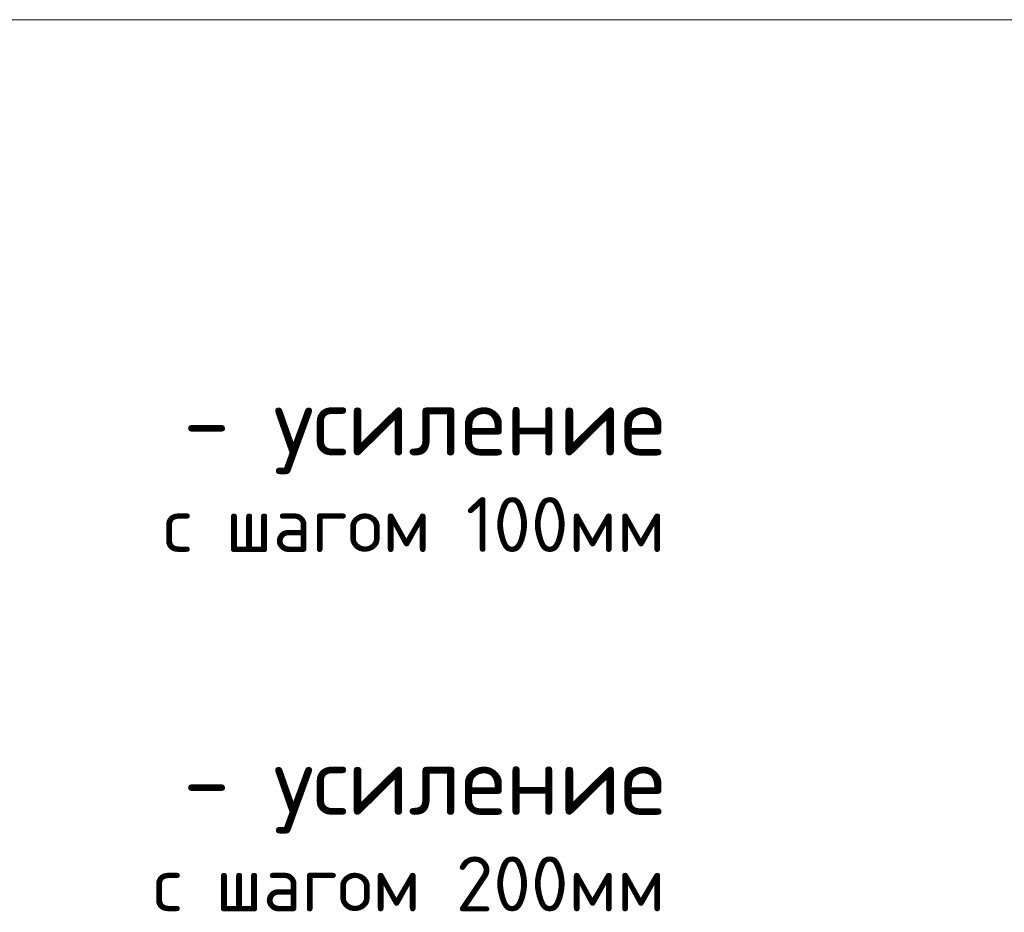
# Model space of a CAD drawing. Header units: metres. Extents: x -38 to 97, y -15 to 21.
# Tile 175 of 216: x 77.134 to 77.672, y 7.984 to 8.472. Entities that reach past the tile are written whole.
import ezdxf

# ---------------------------------------------------------------- set-up
doc = ezdxf.new("R2010")
doc.units = ezdxf.units.M

msp = doc.modelspace()

# ---------------------------------------------------------------- linework, layer by layer
at = {"color": 7, "linetype": 'Continuous', "lineweight": 13, "transparency": 33554687}
msp.add_line((86.41979, 8.47171), (67.91979, 8.47171), dxfattribs=at)

# ---------------------------------------------------------------- texts
at = {"color": 7, "linetype": 'Continuous', "lineweight": 13, "transparency": 33554687, "char_height": 0.0375, "attachment_point": 3, "line_spacing_factor": 0.963855}
for s, insert, width in [('\\A1;{\\fISOCPEUR|i0|b0;\\H0.037500;\\W1.000000;\\C7;- усиление}\\P{\\fISOCPEUR|i0|b0;\\H0.030000;\\W1.000000;\\C7;с шагом 100мм}\\P', (77.48651, 8.27088), 0.3287813), ('\\A1;{\\fISOCPEUR|i0|b0;\\H0.037500;\\W1.000000;\\C7;- усиление}\\P{\\fISOCPEUR|i0|b0;\\H0.030000;\\W1.000000;\\C7;с шагом 100мм}\\P', (77.48651, 8.27088), 0.3287813), ('\\A1;{\\fISOCPEUR|i0|b0;\\H0.037500;\\W1.000000;\\C7;- усиление}\\P{\\fISOCPEUR|i0|b0;\\H0.030000;\\W1.000000;\\C7;с шагом 100мм}\\P', (77.48651, 8.27088), 0.3287813), ('\\A1;{\\fISOCPEUR|i0|b0;\\H0.037500;\\W1.000000;\\C7;- усиление}\\P{\\fISOCPEUR|i0|b0;\\H0.030000;\\W1.000000;\\C7;с шагом 200мм}\\P', (77.48651, 8.07438), 0.3550313), ('\\A1;{\\fISOCPEUR|i0|b0;\\H0.037500;\\W1.000000;\\C7;- усиление}\\P{\\fISOCPEUR|i0|b0;\\H0.030000;\\W1.000000;\\C7;с шагом 200мм}\\P', (77.48651, 8.07438), 0.3550313), ('\\A1;{\\fISOCPEUR|i0|b0;\\H0.037500;\\W1.000000;\\C7;- усиление}\\P{\\fISOCPEUR|i0|b0;\\H0.030000;\\W1.000000;\\C7;с шагом 200мм}\\P', (77.48651, 8.07438), 0.3550313)]:
    msp.add_mtext(s, dxfattribs=dict(at, insert=insert, width=width))

doc.saveas('drawing.dxf')
